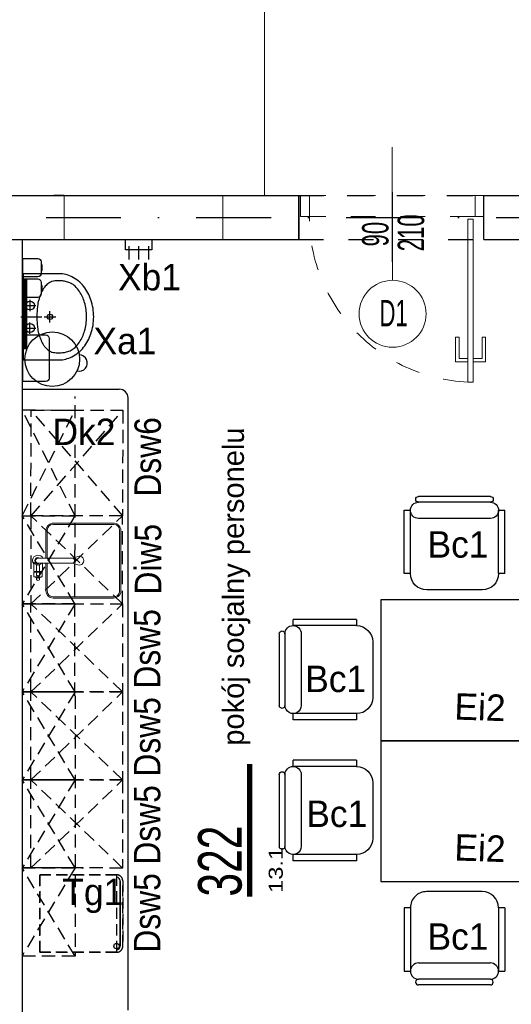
# Model space of a CAD drawing. Header units: millimetres. Extents: x 14495 to 271441, y -21035 to 2232.
# Tile 58 of 227: x 85955 to 86234, y -6705 to -6146. Entities that reach past the tile are written whole.
import ezdxf
from ezdxf.enums import TextEntityAlignment as Align

# ---------------------------------------------------------------- set-up
doc = ezdxf.new("R2010")
doc.units = ezdxf.units.MM
for name, pattern in [('0921-PX-TE-20-60$0$0921-X-AR-20-00-FA$0$DASHED2', [0.375, 0.25, -0.125]), ('DASHDOT', [1, 0.5, -0.25, 0, -0.25]), ('DASHED', [28.222222, 14.111111, -14.111111]), ('KRESKOWA2', [0.375, 0.25, -0.125])]:
    doc.linetypes.add(name, pattern=pattern)
for name, color, linetype in [('-- TECH  SYMBOLE', 1, 'Continuous'), ('-- TECH WYPOSAŻENIE', 2, 'Continuous'), ('_1_cienkie', 251, 'Continuous'), ('_urządzenia_sanit', 1, 'Continuous'), ('A-POW-NR', 1, 'Continuous'), ('A_cieńsza', 8, 'Continuous'), ('a_HATCH', 9, 'Continuous'), ('A_OSIE', 252, 'DASHDOT'), ('A_PROJEKTOWANE', 3, 'Continuous'), ('A_SC_DZIAlOWE', 4, 'Continuous'), ('SC-PROJEKT', 3, 'Continuous'), ('TECH Meble', 1, 'Continuous'), ('TECH Wyp.drobne', 1, 'Continuous')]:
    doc.layers.add(name, color=color, linetype=linetype)
for name, color, linetype, lineweight in [('A-DOOR-IDEN', 1, 'Continuous', 18), ('A_ARMATURA', 2, 'Continuous', 5), ('A_Stolarka_drzwi', 1, 'Continuous', 9), ('M_drzwi', 1, 'Continuous', 5), ('P-SANR-FIXT', 2, 'Continuous', 9)]:
    doc.layers.add(name, color=color, linetype=linetype, lineweight=lineweight)
doc.layers.add('A-POW', color=2, linetype='Continuous', plot=False)
doc.styles.add('arial-tab', font='arial.ttf')
doc.styles.add('ARIAL1_2', font='arial.ttf', dxfattribs={"width": 1.2})
doc.styles.add('arialce', font='ARIALN.TTF')
doc.styles.add('cent', font='swissel.ttf')
doc.styles.add('cg', font='GOTHIC.TTF')
doc.styles.add('ROMANS', font='romans', dxfattribs={"width": 0.6})
doc.styles.add('switz721ltexbt', font='swissel.ttf')

# ---------------------------------------------------------------- blocks, each defined once
blk = doc.blocks.new('SSCVCFDSS')
blk.add_line((0, 50.02), (0, 0))
blk.add_circle((0, -19), 19)
at = {"style": 'ROMANS', "text_generation_flag": 4, "width": 0.6}
blk.add_attdef('FD1-8', text='', height=13, rotation=270, dxfattribs=at).set_placement((6.15, 55.19), align=Align.RIGHT)
for tag, p in [('200', (8.16, 25.47)), ('90', (-8.71, 25.47))]:
    blk.add_attdef(tag, text='', height=13, rotation=270, dxfattribs=at).set_placement(p, align=Align.MIDDLE)
blk.add_attdef('AL6C', text='', height=13, dxfattribs=at).set_placement((-0.56, -18.64), align=Align.MIDDLE)
blk = doc.blocks.new('DRZWI Z OSCIEZNICA NIEOKALAJACA 90')
at = {"linetype": 'DASHED'}
for p, q in [((-12, 5), (-12, 99)), ((0, 5), (0, 99))]:
    blk.add_line(p, q, dxfattribs=at)
at = {"ltscale": 0.05}
blk.add_line((-39.5, 52), (25.59, 52), dxfattribs=at)
for points in [[(-12, 99), (-12, 104), (0, 104), (0, 99)], [(93.91, 9.01), (1.43, 9.01), (1.43, 6.01), (93.91, 6.01)], [(-12, 0), (-12, 5), (0, 5), (0, 0)]]:
    blk.add_lwpolyline(points, close=True)
for points in [[(82.48, 9.01), (82.48, 16.01), (68.48, 16.01), (68.48, 14.01), (80.48, 14.01), (80.48, 9.01)], [(82.48, 6.01), (82.48, -0.99), (68.48, -0.99), (68.48, 1.01), (80.48, 1.01), (80.48, 6.01)]]:
    blk.add_lwpolyline(points)
at = {"linetype": 'DASHED'}
blk.add_arc((0, 5), 94, 2.4475, 90, dxfattribs=at)
blk = doc.blocks.new('umywalka')
at = {"layer": '_urządzenia_sanit', "color": 2, "linetype": 'Continuous'}
for p, q in [((331482.45, 871398.51), (331462.04, 871398.51)), ((331462.04, 871398.51), (331462.04, 871349.58)), ((331465.93, 871383.65), (331465.93, 871377.19)), ((331462.7, 871380.42), (331469.16, 871380.42)), ((331477.27, 871370.82), (331477.27, 871377.27)), ((331460.8, 871374.04), (331472.71, 871374.04)), ((331465.93, 871364.44), (331465.93, 871370.9)), ((331474.04, 871374.04), (331480.5, 871374.04)), ((331462.7, 871367.67), (331469.16, 871367.67)), ((331462.04, 871349.58), (331482.45, 871349.58))]:
    blk.add_line(p, q, dxfattribs=at)
for centre, radius in [((331465.93, 871380.42), 2.5), ((331465.93, 871367.67), 2.5), ((331477.27, 871374.04), 1.5)]:
    blk.add_circle(centre, radius, dxfattribs=at)
for centre, radius, start, end in [((331482.45, 871382.64), 15.87, 62.6911, 90), ((331486.24, 871380.79), 15.71, 130.0998, 135.4467), ((331483.15, 871384.46), 10.92, 123.1945, 130.0998), ((331479.37, 871390.23), 4.02, 111.7985, 123.1945), ((331479.17, 871390.73), 3.48, 101.2008, 111.7985), ((331482.2, 871375.47), 19.04, 96.6753, 101.2008), ((331481.63, 871380.31), 14.16, 90.0044, 96.6753), ((331481.63, 871356.57), 37.9, 85.928, 90.0044), ((331483.49, 871382.66), 11.75, 74.208, 85.928), ((331482.48, 871379.1), 15.45, 63.9928, 74.208), ((331485.42, 871385.12), 8.75, 46.1924, 63.9928), ((331480.31, 871378.49), 20.54, 38.7372, 62.6911), ((331501.13, 871375.75), 31.17, 156.6022, 159.7511), ((331481.83, 871384.1), 10.15, 148.384, 156.6022), ((331485.96, 871381.56), 14.99, 141.6243, 148.384), ((331483.43, 871383.56), 11.77, 135.4467, 141.6243), ((331478.68, 871378.1), 18.48, 33.9688, 46.1924), ((331476.09, 871376.35), 21.61, 24.7806, 33.9688), ((331476.95, 871375.8), 24.84, 18.3811, 38.7372), ((331844.52, 871337.47), 376.71, 173.2621, 173.7185), ((331473.33, 871381.32), 2.94, 168.0964, 173.2621), ((331480.91, 871379.72), 10.69, 163.9666, 168.0964), ((331540.18, 871362.69), 72.36, 162.3793, 163.9666), ((331513.86, 871371.05), 44.74, 159.7511, 162.3793), ((331475.72, 871376.18), 22.01, 15.6775, 24.7806), ((331468.42, 871374.13), 29.6, 7.7962, 15.6775), ((331471.67, 871374.04), 30.41, 0, 18.3811), ((331531.1, 871374.44), 61.22, 177.7403, 180.3698), ((331496.08, 871375.82), 26.18, 173.7185, 177.7403), ((331467.78, 871374.04), 30.24, 0, 7.7962), ((331531.1, 871373.65), 61.22, 179.6302, 182.2597), ((331496.08, 871372.27), 26.18, 182.2597, 186.2815), ((331467.78, 871374.04), 30.24, 352.2038, 0), ((331471.67, 871374.04), 30.41, 341.6189, 0), ((331844.52, 871410.62), 376.71, 186.2815, 186.7379), ((331473.33, 871366.77), 2.94, 186.7379, 191.9036), ((331480.91, 871368.37), 10.69, 191.9036, 196.0334), ((331540.18, 871385.4), 72.36, 196.0334, 197.6207), ((331475.72, 871371.91), 22.01, 335.2194, 344.3225), ((331468.42, 871373.96), 29.6, 344.3225, 352.2038), ((331513.86, 871377.04), 44.74, 197.6207, 200.2489), ((331501.13, 871372.34), 31.17, 200.2489, 203.3978), ((331481.83, 871363.99), 10.15, 203.3978, 211.616), ((331478.68, 871369.99), 18.48, 313.8076, 326.0312), ((331476.09, 871371.74), 21.61, 326.0312, 335.2194), ((331476.95, 871372.29), 24.84, 321.2628, 341.6189), ((331485.96, 871366.53), 14.99, 211.616, 218.3757), ((331483.43, 871364.53), 11.77, 218.3757, 224.5533), ((331486.24, 871367.3), 15.71, 224.5533, 229.9002), ((331483.15, 871363.63), 10.92, 229.9002, 236.8055), ((331479.37, 871357.86), 4.02, 236.8055, 248.2015), ((331479.17, 871357.36), 3.48, 248.2015, 258.7992), ((331482.2, 871372.62), 19.04, 258.7992, 263.3247), ((331481.63, 871367.78), 14.16, 263.3247, 269.9956), ((331481.63, 871391.52), 37.9, 269.9956, 274.072), ((331483.49, 871365.43), 11.75, 274.072, 285.792), ((331482.48, 871368.99), 15.45, 285.792, 296.0072), ((331485.42, 871362.97), 8.75, 296.0072, 313.8076), ((331480.31, 871369.6), 20.54, 297.3089, 321.2628), ((331482.45, 871365.45), 15.87, 270, 297.3089)]:
    blk.add_arc(centre, radius, start, end, dxfattribs=at)
blk = doc.blocks.new('Sink-Top_Mount-Kitchen-All_in_One-KOHLER-Verse-K-RH28176 - NA-Stainless Steel-2198421-PW_K0')
at = {"layer": 'P-SANR-FIXT'}
for p, q in [((1.9, 28.2), (0.66, 28.2)), ((6.2, 28.2), (1.9, 28.2)), ((6.2, 28.2), (1.9, 28.2)), ((6.26, 28.04), (6.26, 28.14)), ((6.26, 28.04), (6.26, 28.14)), ((6.56, 27.9), (6.26, 28.04)), ((6.26, 28.04), (6.56, 27.9)), ((6.26, 23.44), (6.26, 28.04)), ((6.56, 28.04), (6.56, 27.9)), ((6.56, 27.9), (6.56, 28.04)), ((9.05, 28.14), (6.61, 28.1)), ((6.61, 28.1), (9.05, 28.14)), ((-1.4, 22.98), (-1.4, 25.74)), ((-1.4, 22.98), (-1.4, 5.99)), ((1.41, 22.98), (1.41, 25.63)), ((1.41, 5.98), (1.41, 22.98)), ((1.9, 23.29), (6.2, 23.29)), ((2.75, 26.59), (6.2, 26.59)), ((2.75, 24.89), (6.2, 24.89)), ((6.26, 23.44), (6.56, 23.58)), ((6.26, 23.35), (6.26, 23.44)), ((6.56, 23.58), (6.56, 27.9)), ((6.56, 23.58), (6.56, 23.44)), ((6.61, 23.39), (9.05, 23.35)), ((8.67, 25.31), (8.67, 26.18)), ((9.54, 26.51), (8.89, 26.39)), ((9.54, 24.98), (8.89, 25.09)), ((10.27, 26.63), (9.54, 26.51)), ((10.27, 26.63), (9.54, 26.51)), ((9.54, 24.98), (10.36, 24.84)), ((10.36, 24.84), (9.54, 24.98)), ((9.81, 26.38), (9.81, 25.09)), ((9.88, 26.5), (10.14, 26.61)), ((9.88, 24.98), (10.14, 24.87)), ((-21.21, 17.66), (-21.21, -17.66)), ((-20.52, 17.32), (-20.52, -17.32)), ((-17.34, 20.49), (-1.4, 20.49)), ((-17.09, 21.31), (-1.4, 21.31)), ((1.41, 21.31), (17.09, 21.31)), ((17.34, 20.49), (1.41, 20.49)), ((20.52, 17.32), (20.52, -17.32)), ((21.24, 17.15), (21.24, -17.15)), ((-1.4, 5.99), (-2.41, 3.21)), ((2.41, 3.21), (1.41, 5.98)), ((-18.02, -21.2), (18.02, -21.2)), ((-17.34, -20.49), (17.34, -20.49))]:
    blk.add_line(p, q, dxfattribs=at)
for centre, radius, start, end in [((0.01, 25.74), 3.1, 52.3561, 242.9065), ((0.01, 25.74), 3.1, 52.3561, 242.9065), ((-0.19, 25.74), 2.6, 307.8866, 70.8028), ((6.2, 28.14), 0.0595, 0, 90), ((6.2, 28.14), 0.0595, 0, 90), ((6.62, 28.04), 0.0568, 91.0001, 180), ((6.62, 28.04), 0.0568, 91.0001, 180), ((0.01, 25.74), 1.74, 323.2478, 215.9549), ((0, 25.74), 1.41, 355.4368, 180), ((0.01, 25.74), 3.1, 296.7952, 307.6439), ((6.06, 26.46), 0.196, 346.1171, 44.3003), ((6.06, 25.03), 0.196, 315.6997, 13.8829), ((6.2, 23.35), 0.0595, 270, 360), ((6.79, 26.34), 0.228, 139.824, 187.5734), ((6.79, 25.14), 0.228, 172.4266, 220.176), ((6.62, 23.44), 0.0568, 180, 268.9999), ((23.03, -242.25), 269.24, 93.1404, 93.4966), ((8.01, 34.63), 9.74, 261.7524, 271.6107), ((8.81, 26.2), 0.15, 130.7216, 188.3589), ((8.81, 25.29), 0.15, 171.6411, 229.2784), ((8.95, 26.03), 0.364, 100, 130.7216), ((8.95, 25.45), 0.364, 229.2784, 260), ((9.96, 26.38), 0.142, 121.5021, 180), ((9.93, 25.09), 0.12, 180, 244.398), ((10.35, 25.74), 0.9, 270.5499, 95.556), ((10.35, 25.74), 0.9, 270.5499, 95.556), ((-17.09, 17.15), 4.16, 90, 173.0533), ((-17.34, 17.32), 3.17, 90, 180), ((17.09, 17.15), 4.16, 360, 90), ((17.34, 17.32), 3.17, 0, 90), ((0, 2.33), 2.57, 160, 20), ((-17.09, -17.15), 4.16, 186.9467, 257.0598), ((-17.34, -17.32), 3.18, 180, 270), ((17.34, -17.32), 3.17, 270, 360), ((17.09, -17.15), 4.16, 282.9402, 0)]:
    blk.add_arc(centre, radius, start, end, dxfattribs=at)
for centre, major_axis, ratio, start_param, end_param in [((9.04, 25.73), (0, 2.42), 0.113203, 5.594218, 6.231005), ((0, 5.79), (1.41, 0), 0.945181, 2.930002, 6.494496), ((0, 6.35), (1.41, 0), 0.941223, 3.210567, 6.283185)]:
    blk.add_ellipse(centre, major_axis=major_axis, ratio=ratio, start_param=start_param, end_param=end_param, dxfattribs=at)
for points in [[(9.21, 27.59), (9.21, 27.64), (9.19, 27.73), (9.17, 27.84), (9.15, 27.94), (9.13, 28.02), (9.1, 28.08), (9.08, 28.12), (9.06, 28.13), (9.05, 28.14)], [(9.05, 23.35), (9.06, 23.35), (9.08, 23.36), (9.1, 23.4), (9.13, 23.47), (9.15, 23.54), (9.17, 23.64), (9.19, 23.76), (9.21, 23.85), (9.21, 23.89)], [(9.54, 26.51), (9.51, 26.65), (9.43, 26.92), (9.29, 27.29), (9.23, 27.49), (9.21, 27.59)], [(9.54, 24.98), (9.51, 24.83), (9.43, 24.56), (9.29, 24.2), (9.23, 23.99), (9.21, 23.89)]]:
    blk.add_open_spline(points, degree=3, dxfattribs=at)
for points, knots in [([(2.45, 25.74), (2.45, 25.78), (2.45, 25.86), (2.46, 25.96), (2.47, 26.05), (2.47, 26.11), (2.48, 26.16), (2.49, 26.2), (2.49, 26.23), (2.5, 26.26), (2.51, 26.3), (2.52, 26.35), (2.54, 26.39), (2.55, 26.43), (2.57, 26.45), (2.59, 26.47), (2.61, 26.5), (2.65, 26.53), (2.69, 26.57), (2.73, 26.58), (2.75, 26.59)], [0, 0, 0, 0, 0.125, 0.25, 0.3125, 0.375, 0.4375, 0.46875, 0.5, 0.53125, 0.5625, 0.625, 0.6875, 0.71875, 0.75, 0.78125, 0.8125, 0.875, 0.9375, 1, 1, 1, 1]), ([(2.45, 25.74), (2.45, 25.7), (2.45, 25.62), (2.46, 25.52), (2.47, 25.44), (2.47, 25.38), (2.48, 25.33), (2.49, 25.29), (2.49, 25.26), (2.5, 25.23), (2.51, 25.19), (2.52, 25.14), (2.54, 25.09), (2.55, 25.06), (2.57, 25.03), (2.59, 25.01), (2.61, 24.98), (2.65, 24.95), (2.69, 24.92), (2.73, 24.9), (2.75, 24.89)], [0, 0, 0, 0, 0.125, 0.25, 0.3125, 0.375, 0.4375, 0.46875, 0.5, 0.53125, 0.5625, 0.625, 0.6875, 0.71875, 0.75, 0.78125, 0.8125, 0.875, 0.9375, 1, 1, 1, 1]), ([(8.28, 26.59), (8.3, 26.58), (8.34, 26.56), (8.39, 26.53), (8.42, 26.5), (8.44, 26.47), (8.46, 26.45), (8.47, 26.42), (8.48, 26.39), (8.5, 26.34), (8.51, 26.29), (8.52, 26.25), (8.52, 26.22), (8.53, 26.19), (8.54, 26.15), (8.54, 26.1), (8.55, 26.04), (8.55, 25.96), (8.56, 25.86), (8.56, 25.78), (8.56, 25.74)], [-1, -1, -1, -1, -0.9375, -0.875, -0.8125, -0.78125, -0.75, -0.71875, -0.6875, -0.625, -0.5625, -0.53125, -0.5, -0.46875, -0.4375, -0.375, -0.3125, -0.25, -0.125, 0, 0, 0, 0]), ([(8.28, 24.9), (8.3, 24.9), (8.34, 24.92), (8.39, 24.95), (8.42, 24.99), (8.44, 25.01), (8.46, 25.04), (8.47, 25.06), (8.48, 25.09), (8.5, 25.14), (8.51, 25.19), (8.52, 25.23), (8.52, 25.26), (8.53, 25.29), (8.54, 25.33), (8.54, 25.38), (8.55, 25.44), (8.55, 25.52), (8.56, 25.62), (8.56, 25.7), (8.56, 25.74)], [-1, -1, -1, -1, -0.9375, -0.875, -0.8125, -0.78125, -0.75, -0.71875, -0.6875, -0.625, -0.5625, -0.53125, -0.5, -0.46875, -0.4375, -0.375, -0.3125, -0.25, -0.125, 0, 0, 0, 0]), ([(9.54, 26.51), (9.53, 26.56), (9.5, 26.67), (9.46, 26.79), (9.43, 26.89), (9.41, 26.96), (9.38, 27.03), (9.36, 27.09), (9.35, 27.14), (9.33, 27.18), (9.31, 27.24), (9.29, 27.3), (9.27, 27.36), (9.25, 27.42), (9.23, 27.5), (9.22, 27.55), (9.21, 27.59)], [0, 0, 0, 0, 0.125, 0.25, 0.3125, 0.375, 0.4375, 0.5, 0.53125, 0.5625, 0.625, 0.6875, 0.75, 0.8125, 0.875, 1, 1, 1, 1]), ([(9.21, 23.89), (9.22, 23.93), (9.23, 23.98), (9.25, 24.06), (9.27, 24.12), (9.29, 24.18), (9.31, 24.25), (9.33, 24.3), (9.35, 24.35), (9.36, 24.39), (9.38, 24.45), (9.41, 24.52), (9.43, 24.59), (9.46, 24.69), (9.5, 24.82), (9.53, 24.92), (9.54, 24.98)], [0, 0, 0, 0, 0.125, 0.1875, 0.25, 0.3125, 0.375, 0.4375, 0.46875, 0.5, 0.5625, 0.625, 0.6875, 0.75, 0.875, 1, 1, 1, 1])]:
    blk.add_open_spline(points, degree=3, knots=knots, dxfattribs=at)
blk = doc.blocks.new('mała lodówka')
at = {"layer": '-- TECH WYPOSAŻENIE', "color": 1, "ltscale": 25}
for p, q in [((-18.5, 45.56), (18.5, 45.56)), ((18.5, 45.56), (-18.5, 45.56))]:
    blk.add_line(p, q, dxfattribs=at)
at = {"layer": '-- TECH WYPOSAŻENIE', "color": 2, "linetype": '0921-PX-TE-20-60$0$0921-X-AR-20-00-FA$0$DASHED2', "ltscale": 25}
blk.add_line((-22, 43.5), (22, 43.5), dxfattribs=at)
for points in [[(22, 43.5), (22, 0), (-22, 0), (-22, 43.5, -0.414214), (-18.5, 47), (18.5, 47, -0.414214)], [(-22, 43.5), (-22, 0), (22, 0), (22, 43.5, 0.414214), (18.5, 47), (-18.5, 47, 0.414214)]]:
    blk.add_lwpolyline(points, format="xyb", close=True, dxfattribs=at)
at = {"layer": '-- TECH WYPOSAŻENIE', "color": 1, "ltscale": 25}
blk.add_circle((18.5, 43.5), 1.54, dxfattribs=at)
for centre, start, end in [((-18.5, 43.5), 90, 180), ((-18.5, 43.5), 90.0008, 180.0008), ((18.5, 43.5), 360, 90), ((18.5, 43.5), 0.0008, 90.0008)]:
    blk.add_arc(centre, 2.06, start, end, dxfattribs=at)
blk = doc.blocks.new('wieszak krótki')
at = {"color": 2, "linetype": 'Continuous'}
for p, q in [((-1.58, 19.5), (-9.16, 19.5)), ((-1.58, 14), (-9.16, 14)), ((-1.58, 8.5), (-9.16, 8.5))]:
    blk.add_line(p, q, dxfattribs=at)
blk.add_lwpolyline([(-3.68, 6.5), (-3.68, 21.5), (2.21, 21.5), (2.21, 6.5)], close=True, dxfattribs=at)
blk = doc.blocks.new('K.1.1')
at = {"color": 2}
for p, q in [((-20.38, 53), (20.38, 53)), ((-28.5, 9.23), (-28.5, 45.15)), ((-25, 45.15), (-28.5, 45.15)), ((-25, 9.23), (-25, 45.15)), ((-20.38, 49.77), (20.38, 49.77)), ((25, 9.23), (25, 45.15)), ((28.5, 45.15), (25, 45.15)), ((28.5, 9.23), (28.5, 45.15)), ((-20.38, 40.54), (20.38, 40.54)), ((-28.5, 9.23), (-25, 9.23)), ((25, 9.23), (28.5, 9.23)), ((-15.77, 0), (15.77, 0))]:
    blk.add_line(p, q, dxfattribs=at)
for centre, radius, start, end in [((-20.38, 51.38), 1.62, 90, 270), ((20.38, 51.38), 1.62, 270, 90), ((-20.38, 45.15), 4.62, 90, 270), ((20.38, 45.15), 4.62, 270, 90), ((-15.77, 9.23), 9.23, 180, 270), ((15.77, 9.23), 9.23, 270, 0)]:
    blk.add_arc(centre, radius, start, end, dxfattribs=at)
at = {"style": 'ROMANS', "flags": 1}
for tag, p in [('OPIS', (-154.94, 45.65)), ('WYMIARY', (-154.7, 27.93)), ('PRODUCENT', (-155.26, 9.38)), ('TYP', (-155.26, -12.3))]:
    blk.add_attdef(tag, p, '', height=10, dxfattribs=at)
blk = doc.blocks.new('POW')
at = {"const_width": 5}
blk.add_lwpolyline([(125.32, 0), (0, 0)], dxfattribs=at)
at = {"style": 'switz721ltexbt'}
blk.add_attdef('001', (-1.78, 12.35), '', height=41.18, dxfattribs=at)

msp = doc.modelspace()

# ---------------------------------------------------------------- linework, layer by layer
at = {"layer": '-- TECH WYPOSAŻENIE', "color": 1, "linetype": 'KRESKOWA2', "ltscale": 30}
for p, q in [((85986.23, -6529.85), (85986.35, -6359.98)), ((85956.31, -6427.72), (85986.34, -6367.74)), ((85986.32, -6367.86), (85956.32, -6367.84)), ((85986.31, -6427.74), (85956.34, -6367.72)), ((85956.31, -6427.72), (85986.31, -6427.74)), ((85986.26, -6477.75), (85956.31, -6427.72)), ((85986.26, -6427.75), (85956.31, -6477.78)), ((85956.19, -6477.71), (85991.05, -6477.74)), ((85986.26, -6477.74), (85956.26, -6477.72)), ((85956.27, -6477.72), (85986.27, -6477.74)), ((85986.32, -6477.73), (85956.27, -6477.73)), ((85986.32, -6477.73), (85956.29, -6527.71)), ((85986.32, -6527.71), (85956.32, -6477.72)), ((85956.23, -6527.68), (85991.09, -6527.71)), ((85986.36, -6527.7), (85956.31, -6527.7)), ((85986.36, -6527.7), (85956.33, -6577.68)), ((85986.36, -6577.68), (85956.36, -6527.69)), ((85986.32, -6529.85), (85986.32, -6677.63)), ((85956.23, -6577.66), (85991.09, -6577.68)), ((85986.36, -6577.68), (85956.31, -6577.68)), ((85986.36, -6577.68), (85956.33, -6627.65)), ((85986.35, -6627.65), (85956.35, -6577.66)), ((85956.19, -6627.63), (85991.05, -6627.66)), ((85986.32, -6627.65), (85956.27, -6627.65)), ((85986.32, -6627.65), (85956.29, -6677.63)), ((85986.32, -6677.63), (85956.32, -6627.63)), ((85986.29, -6677.63), (85956.29, -6677.63))]:
    msp.add_line(p, q, dxfattribs=at)
at = {"layer": '-- TECH WYPOSAŻENIE', "color": 252, "linetype": 'KRESKOWA2', "ltscale": 30}
for p, q in [((85961.34, -6427.77), (86013.38, -6367.8)), ((86013.34, -6427.8), (85961.38, -6367.77)), ((85961.26, -6477.75), (86013.26, -6427.76)), ((86013.26, -6477.75), (85961.27, -6427.74)), ((86013.26, -6527.72), (85961.26, -6477.72)), ((85961.26, -6527.69), (86013.26, -6477.75)), ((86013.3, -6577.7), (85961.3, -6527.69)), ((85961.3, -6577.67), (86013.3, -6527.72)), ((86013.3, -6627.67), (85961.3, -6577.66)), ((85961.3, -6627.64), (86013.3, -6577.7))]:
    msp.add_line(p, q, dxfattribs=at)
for points in [[(86013.31, -6427.76), (85961.31, -6427.73), (85961.34, -6367.73), (86013.34, -6367.76)], [(85961.26, -6477.75), (86013.26, -6477.75), (86013.26, -6427.76), (85961.27, -6427.74)], [(86013.26, -6527.72), (85961.26, -6527.69), (85961.26, -6477.72), (86013.26, -6477.75)], [(86013.3, -6577.7), (85961.3, -6577.67), (85961.3, -6527.69), (86013.3, -6527.72)], [(86013.3, -6627.67), (85961.3, -6627.64), (85961.3, -6577.66), (86013.3, -6577.7)]]:
    msp.add_lwpolyline(points, close=True, dxfattribs=at)
at = {"layer": '-- TECH WYPOSAŻENIE', "color": 2}
for points in [[(86159.73, -6475.41), (86159.72, -6555.41), (86239.72, -6555.41), (86239.73, -6475.41)], [(86159.72, -6555.41), (86159.72, -6635.41), (86239.72, -6635.41), (86239.72, -6555.41)]]:
    msp.add_lwpolyline(points, close=True, dxfattribs=at)
at = {"layer": '_1_cienkie', "linetype": 'DASHED'}
for p, q in [((86112.47, -6245.82), (86218.24, -6245.82)), ((86113.24, -6245.87), (86218.24, -6245.87)), ((86113.24, -6245.87), (86218.24, -6245.87)), ((86113.24, -6270.87), (86218.24, -6270.87)), ((86113.24, -6270.87), (86218.24, -6270.87)), ((86113.24, -6270.87), (86218.24, -6270.87))]:
    msp.add_line(p, q, dxfattribs=at)
at = {"layer": '_1_cienkie'}
for p, q in [((86113.24, -6270.87), (86113.24, -6245.87)), ((86218.24, -6270.87), (86218.24, -6245.87))]:
    msp.add_line(p, q, dxfattribs=at)
at = {"layer": 'A_cieńsza', "linetype": 'Continuous', "lineweight": 13}
for p, q in [((85980.22, -6270.87), (85980.22, -6245.87)), ((86070.22, -6270.87), (86070.22, -6245.87))]:
    msp.add_line(p, q, dxfattribs=at)
at = {"layer": 'a_HATCH', "linetype": 'Continuous', "lineweight": 15}
msp.add_line((86093.87, -6030.37), (86093.87, -6245.82), dxfattribs=at)
at = {"layer": 'A_OSIE', "ltscale": 85}
msp.add_line((82310.58, -6258.37), (86562.29, -6258.37), dxfattribs=at)
at = {"layer": 'A_PROJEKTOWANE'}
for p, q in [((85942.82, -6245.87), (86113.24, -6245.87)), ((85980.22, -6245.87), (85974.22, -6245.87)), ((86113.24, -6270.87), (86113.24, -6245.87)), ((86113.24, -6245.87), (86113.24, -6270.87)), ((86113.24, -6270.87), (86113.24, -6245.87)), ((86218.24, -6270.87), (86218.24, -6245.87)), ((86218.24, -6270.87), (86218.24, -6245.87)), ((86218.24, -6245.87), (86250.92, -6245.87)), ((85942.82, -6270.87), (86113.24, -6270.87)), ((86218.24, -6270.87), (86250.92, -6270.87))]:
    msp.add_line(p, q, dxfattribs=at)
at = {"layer": 'A_SC_DZIAlOWE'}
msp.add_line((85956.29, -6270.87), (85956.29, -6726.37), dxfattribs=at)
at = {"layer": 'SC-PROJEKT', "color": 2, "linetype": 'Continuous', "lineweight": -3}
for p, q in [((85956.14, -6355.82), (86011.43, -6355.83)), ((86016.42, -6708.33), (86016.43, -6360.83))]:
    msp.add_line(p, q, dxfattribs=at)
msp.add_arc((86011.43, -6360.83), 5, 359.9989, 89.9972, dxfattribs=at)
at = {"layer": 'TECH Wyp.drobne', "color": 1}
for points in [[(85967.14, -6283.61), (85967.14, -6290.11, -0.414214), (85965.14, -6292.11), (85956.64, -6292.11), (85956.64, -6281.61), (85965.14, -6281.61, -0.414214)], [(85967.14, -6295.27), (85967.14, -6301.77, -0.414214), (85965.14, -6303.77), (85956.64, -6303.77), (85956.64, -6293.27), (85965.14, -6293.27, -0.414214)], [(85971.64, -6327.01), (85971.64, -6349.51, -0.414214), (85969.64, -6351.51), (85956.64, -6351.51), (85956.64, -6325.01), (85969.64, -6325.01, -0.414214)]]:
    msp.add_lwpolyline(points, format="xyb", close=True, dxfattribs=at)
for points in [[(85967.14, -6285.31), (85967.14, -6288.41), (85967.69, -6288.41), (85967.69, -6285.31)], [(85967.14, -6296.97), (85967.14, -6300.07), (85967.69, -6300.07), (85967.69, -6296.97)]]:
    msp.add_lwpolyline(points, close=True, dxfattribs=at)
at = {"layer": 'TECH Wyp.drobne', "color": 1, "const_width": 2}
msp.add_lwpolyline([(85958.17, -6293.19), (85958.17, -6333.19)], dxfattribs=at)
at = {"layer": 'TECH Wyp.drobne', "color": 1}
msp.add_circle((85973.41, -6338.83), 15.5, dxfattribs=at)
msp.add_arc((85988.76, -6340.97), 4.56, 253.6, 90.5065, dxfattribs=at)

# ---------------------------------------------------------------- block references
at = {"layer": '-- TECH WYPOSAŻENIE', "rotation": 89.99720921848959}
msp.add_blockref('wieszak krótki', (86036.4, -6273.08), dxfattribs=at)
at = {"layer": 'A-DOOR-IDEN', "color": 2, "rotation": 269.9618801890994}
msp.add_blockref('mała lodówka', (85966.38, -6653.49), dxfattribs=at)
at = {"layer": 'A-POW-NR'}
ref = msp.add_blockref('POW', (86085.32, -6643.91), dxfattribs=dict(at, xscale=0.6, yscale=0.6, zscale=0.6, rotation=90))
ref.add_attrib('88,88', '13.1', dxfattribs={"layer": 'A-POW', "height": 8, "rotation": 90, "style": 'ARIAL1_2', "width": 1.2}).set_placement((86104.17, -6615.69), align=Align.RIGHT)
ref.add_attrib('POKOJ', 'pokój socjalny personelu', (86082.11, -6558.24), dxfattribs={"layer": 'A-POW', "height": 12, "rotation": 90, "style": 'arialce', "width": 1.2})
ref.add_attrib('001', '322', (86080.81, -6643.91), dxfattribs={"layer": '0', "height": 24.71, "rotation": 90, "style": 'switz721ltexbt', "width": 0.7})
at = {"layer": 'A_ARMATURA', "ltscale": 0.05, "rotation": 0.01145840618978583}
msp.add_blockref('umywalka', (-245330.91, -877755.07), dxfattribs=at)
at = {"layer": 'A_Stolarka_drzwi', "xscale": -1, "rotation": 90.000000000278}
msp.add_blockref('DRZWI Z OSCIEZNICA NIEOKALAJACA 90', (86218.24, -6257.87), dxfattribs=at)
at = {"layer": 'M_drzwi'}
ref = msp.add_blockref('SSCVCFDSS', (86166.47, -6294.04), dxfattribs=dict(at, xscale=-1, rotation=359.9999999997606))
ref.add_attrib('90', '210', dxfattribs={"layer": '0', "height": 15, "rotation": 270, "style": 'cent', "text_generation_flag": 6, "width": 0.6}).set_placement((86176.85, -6267.07), align=Align.MIDDLE)
ref.add_attrib('200', '90', dxfattribs={"layer": '0', "height": 15, "rotation": 270, "style": 'cent', "text_generation_flag": 6, "width": 0.6}).set_placement((86156.63, -6267.82), align=Align.MIDDLE)
ref.add_attrib('AL6C', 'D1', dxfattribs={"layer": '0', "height": 15, "style": 'arial-tab', "width": 0.6}).set_placement((86167.03, -6312.68), align=Align.MIDDLE)
at = {"layer": 'P-SANR-FIXT', "xscale": -1, "rotation": 89.99755594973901}
msp.add_blockref('Sink-Top_Mount-Kitchen-All_in_One-KOHLER-Verse-K-RH28176 - NA-Stainless Steel-2198421-PW_K0', (85991.06, -6453.17), dxfattribs=at)
msp.add_blockref('Sink-Top_Mount-Kitchen-All_in_One-KOHLER-Verse-K-RH28176 - NA-Stainless Steel-2198421-PW_K0', (85991.06, -6453.17), dxfattribs=at)
at = {"layer": 'TECH Meble', "xscale": -1}
for p, rotation in [((86201.56, -6469.76), 359.9971703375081), ((86155.17, -6515.04), 89.9971703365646), ((86155.17, -6595.04), 89.9971703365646)]:
    msp.add_blockref('K.1.1', p, dxfattribs=dict(at, rotation=rotation))
at = {"layer": 'TECH Meble', "rotation": 179.9971703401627}
msp.add_blockref('K.1.1', (86201.55, -6641.06), dxfattribs=at)

# ---------------------------------------------------------------- texts
at = {"layer": '-- TECH  SYMBOLE', "color": 1, "style": 'cg'}
for s, rotation, p in [('Xb1', 0.0575, (86010.71, -6299.76)), ('Xa1', 359.9966, (85996.77, -6335.98)), ('Dk2', 359.9972, (85973.54, -6387.56)), ('Bc1', 359.9972, (86186.28, -6451.47)), ('Bc1', 359.9972, (86116.88, -6527.8)), ('Ei2', 358.0947, (86201.34, -6543.37)), ('Bc1', 359.9972, (86117.51, -6604.39)), ('Ei2', 358.0947, (86201.33, -6623.37)), ('Tg1', 359.9651, (85979.11, -6648.74)), ('Bc1', 359.9972, (86186.27, -6674.06))]:
    msp.add_text(s, height=15, rotation=rotation, dxfattribs=at).set_placement(p)
at = {"layer": '-- TECH  SYMBOLE', "color": 1, "style": 'cg', "width": 0.9}
for s, p in [('Dsw6', (86035.01, -6416.86)), ('Diw5', (86035.22, -6472.43)), ('Dsw5', (86034.68, -6525.82)), ('Dsw5', (86034.72, -6575.79)), ('Dsw5', (86034.71, -6625.76)), ('Dsw5', (86034.68, -6675.74))]:
    msp.add_text(s, height=15, rotation=89.9995, dxfattribs=at).set_placement(p)

doc.saveas('drawing.dxf')
